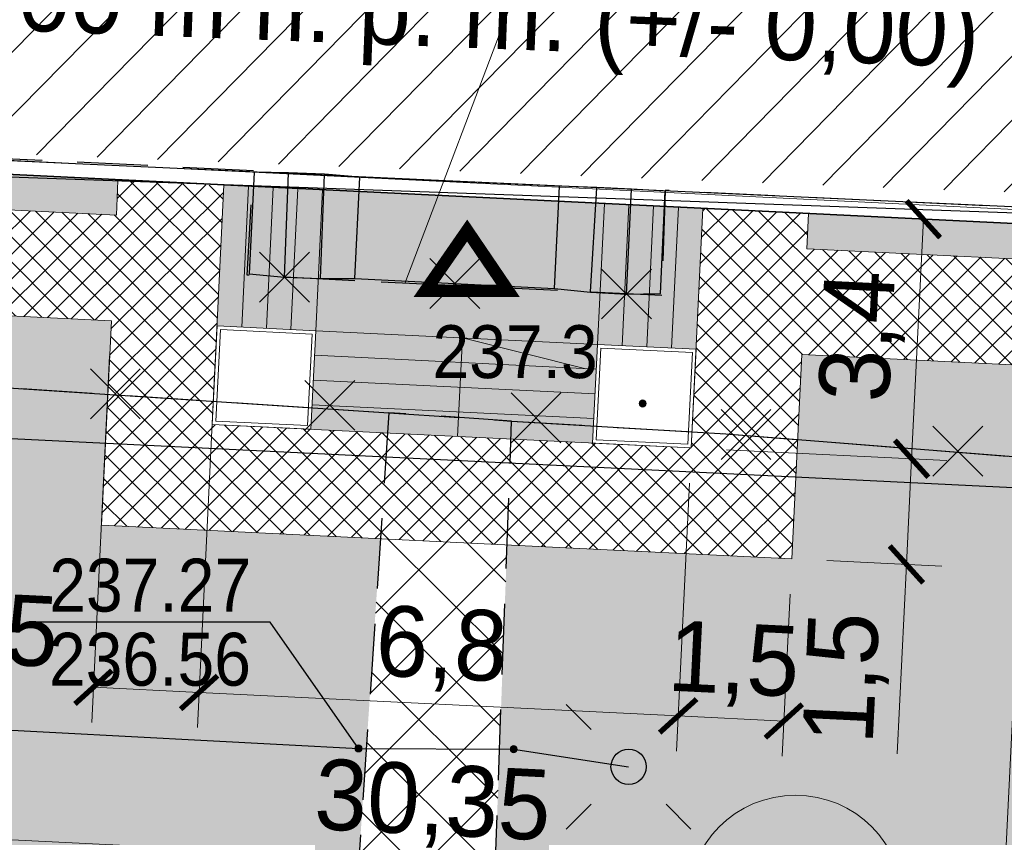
# Model space of a CAD drawing. Extents: x 40810 to 6568062, y -66833 to 5647073.
# Tile 12 of 32: x 6567786 to 6567800, y 5646964 to 5646976. Entities that reach past the tile are written whole.
import ezdxf
from ezdxf.enums import TextEntityAlignment as Align
from ezdxf.lldxf.tags import DXFTag

# ---------------------------------------------------------------- set-up
doc = ezdxf.new("R2010")
doc.units = 0
doc.header["$MEASUREMENT"] = 0
for name, pattern in [('DGN_STYLE_9021', [7.5, 3.75, 3.75]), ('KTCR02_05', [1.5, 1, -0.5]), ('PZAG_03_05', [9, 4.5, 4.5])]:
    doc.linetypes.add(name, pattern=pattern)
doc.layers.get('0').update_dxf_attribs({"linetype": 'CONTINUOUS'})
doc.layers.get('Defpoints').update_dxf_attribs({"linetype": 'CONTINUOUS'})
for name, color, linetype, lineweight in [('_Eko_deszczowka', 94, 'CONTINUOUS', 30), ('A_izolacja', 5, 'CONTINUOUS', 9), ('l.przerywana', 104, 'ICAD_ISO03W100', 5), ('l.widokowa', 140, 'CONTINUOUS', 15), ('szraf1', 8, 'CONTINUOUS', 5), ('wymiarowanie', 176, 'CONTINUOUS', 9)]:
    doc.layers.add(name, color=color, linetype=linetype, lineweight=lineweight)
for name, color, linetype in [('BDOT1', 7, 'CONTINUOUS'), ('D-opis', 104, 'CONTINUOUS'), ('EWID_BUD', 7, 'CONTINUOUS'), ('GESUT1', 7, 'CONTINUOUS'), ('PZAG', 7, 'CONTINUOUS'), ('Z-zielen', 62, 'CONTINUOUS')]:
    doc.layers.add(name, color=color, linetype=linetype)
doc.styles.get("Standard").update_dxf_attribs({"font": 'GOTHIC.TTF'})
doc.styles.add('STYLE-GEO_140', font='geo_140.shx', dxfattribs={"bigfont": 'geo_140big.shx'})
tags = doc.linetypes.add('ICAD_ISO03W100', pattern=[30, 12, -18]).pattern_tags.tags
tags[6:7] = [DXFTag(74, 4), DXFTag(75, 0), DXFTag(340, '0'), DXFTag(46, 1.0), DXFTag(50, 0.0), DXFTag(44, 0.0), DXFTag(45, 0.0)]
tags[4:5] = [DXFTag(74, 4), DXFTag(75, 0), DXFTag(340, '0'), DXFTag(46, 1.0), DXFTag(50, 0.0), DXFTag(44, 0.0), DXFTag(45, 0.0)]
doc.dimstyles.new('Skala 1-50', dxfattribs={"dimtxt": 1, "dimasz": 0.5, "dimexe": 0.5, "dimexo": 0.5, "dimgap": 0.2, "dimtad": 1, "dimtxsty": 'Standard', "dimblk": 'ARCHTICK', "dimcen": 0.5, "dimclrd": 256, "dimclre": 256, "dimadec": 0, "dimazin": 0, "dimtfac": 1, "dimtdec": 1, "dimtmove": 1, "dimatfit": 3, "dimldrblk": 'ARCHTICK', "dimfxl": 1, "dimlwd": -1, "dimlwe": -1, "dimarcsym": 0})
pattern_1 = [(45, (0, 0), (-0.1767766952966, 0.1767766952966), []), (135, (0, 0), (-0.1767766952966, -0.1767766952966), [])]
pattern_2 = [(228.0128, (0.72, 1), (-7.99999823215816, -9.00000134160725), [0.134536, -13.319088]), (184.9697, (0.63, 0.9), (12.00000105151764, 0.99999130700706), [0.230868, -22.855925]), (132.5104, (0.4, 0.88), (9.9999907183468, -11.0000086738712), [0.162788, -16.116032]), (267.2737, (0.01, 0.63), (0.9999960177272, 20.00000029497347), [0.210238, -20.813558]), (292.8337, (0, 0.42), (-5.00000990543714, 11.99999641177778), [0.206155, -20.409373]), (357.2737, (0.08, 0.23), (-20.00000029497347, 0.9999960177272), [0.210238, -20.813558]), (37.6942, (0.29, 0.22), (-13.00000734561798, -9.99999040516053), [0.278029, -27.524849]), (72.2553, (0.51, 0.39), (7.00001076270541, 21.99999623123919), [0.262488, -25.986321]), (121.4296, (0.59, 0.64), (-8.00000823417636, 12.99999503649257), [0.21095, -20.884073]), (175.2364, (0.48, 0.82), (11.0000009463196, -0.9999915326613), [0.240832, -11.800763]), (222.3974, (0.24, 0.84), (-12.00000735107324, -10.99999208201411), [0.311448, -30.833375]), (138.8141, (1, 0.62), (-7.0000029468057, 5.9999973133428), [0.106301, -10.523844]), (171.4692, (0.92, 0.69), (12.99999828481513, -2.0000079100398), [0.202237, -20.021511]), (225, (0.72, 0.72), (-2e-16, -1.00000030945), [0.141421, -1.272792]), (203.1986, (0.65, 0.84), (4.999999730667, 2.0000013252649), [0.076158, -7.539615]), (291.8014, (0.58, 0.81), (-0.9999999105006, 3.0000002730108), [0.107703, -5.277462]), (30.9638, (0.62, 0.71), (2.999998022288, 2.0000024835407), [0.174929, -5.656023]), (161.5651, (0.77, 0.8), (2.000000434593, -0.999998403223), [0.126491, -3.035787]), (16.3895, (0, 0.81), (10.00000219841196, 2.99999270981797), [0.1772, -17.542845]), (70.3462, (0.17, 0.86), (-3.99999524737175, -11.0000021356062), [0.148661, -14.717408]), (293.1986, (0.77, 1), (-2.0000013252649, 4.999999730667), [0.152315, -7.463458]), (343.6105, (0.83, 0.86), (-10.00000219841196, 2.99999270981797), [0.1772, -17.542845]), (339.444, (0, 0.19), (-5.0000018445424, 1.9999959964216), [0.17088, -8.373124]), (294.7751, (0.16, 0.13), (-4.99999218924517, 11.0000034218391), [0.143178, -14.174643]), (66.8014, (0.78, 0), (2.0000013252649, 4.999999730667), [0.152315, -7.463458]), (17.354, (0.84, 0.14), (-13.00000201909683, -3.9999945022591), [0.167631, -16.595424]), (69.444, (0.29, 0), (-1.9999959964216, -5.0000018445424), [0.08544, -8.458564]), (101.3099, (0.72, 0), (-0.9999976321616, 4.000000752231), [0.05099, -5.048029]), (165.9638, (0.71, 0.05), (3.00000054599, -0.999998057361), [0.206155, -3.91695]), (186.009, (0.51, 0.1), (9.99999975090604, 0.99999931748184), [0.19105, -18.913923]), (303.6901, (0.62, 0.62), (-1.000001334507, 1.999999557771), [0.144222, -3.461329]), (353.1572, (0.7, 0.5), (16.99999936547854, -2.00000799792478), [0.251794, -24.927563]), (60.9454, (0.95, 0.47), (-4.0000000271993, -7.0000003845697), [0.102956, -10.192674]), (90, (1, 0.56), (-1, 1), [0.06, -0.94]), (120.2564, (0.49, 0.13), (3.9999948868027, -7.00000245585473), [0.138924, -13.75352]), (48.0128, (0.42, 0.25), (7.99999823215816, 9.00000134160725), [0.269072, -13.184552]), (0, (0.6, 0.45), (1, 1), [0.26, -0.74]), (325.3048, (0.86, 0.45), (-9.9999942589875, 7.00000860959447), [0.158114, -15.653274]), (254.0546, (0.99, 0.36), (-0.9999998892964, -4.0000001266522), [0.145602, -7.134508]), (207.646, (0.95, 0.22), (-18.99999580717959, -10.00000771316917), [0.237065, -23.469474]), (175.4261, (0.74, 0.11), (-13.00000055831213, 0.99999480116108), [0.250799, -24.829074])]
pattern_3 = [(0, (0.04, 0.02), (0, 1), [0, -1]), (0, (0.36, 0.04), (0, 1), [0, -1]), (0, (0.18, 0.26), (0, 1), [0, -1]), (0, (0.4, 0.42), (0, 1), [0, -1]), (0, (0.14, 0.48), (0, 1), [0, -1]), (0, (0.22, 0.72), (0, 1), [0, -1]), (0, (0.08, 0.9), (0, 1), [0, -1]), (0, (0.4, 0.88), (0, 1), [0, -1]), (0, (0.64, 0.92), (0, 1), [0, -1]), (0, (0.76, 0.68), (0, 1), [0, -1]), (0, (0.96, 0.66), (0, 1), [0, -1]), (0, (0.96, 0.3), (0, 1), [0, -1]), (0, (0.78, 0.18), (0, 1), [0, -1]), (0, (0.5, 0.24), (0, 1), [0, -1]), (0, (0.68, 0.42), (0, 1), [0, -1]), (0, (0.5, 0.6), (0, 1), [0, -1]), (0, (0.92, 0.04), (0, 1), [0, -1])]

# ---------------------------------------------------------------- blocks, each defined once
blk = doc.blocks.new('DWG_H0_11')
at = {"layer": 'BDOT1', "linetype": 'Continuous'}
blk.add_hatch(color=7, dxfattribs=at).paths.add_polyline_path([(0.09, 0, 1), (-0.09, 0, 1)], flags=16)
at = {"layer": 'BDOT1', "color": 7, "linetype": 'Continuous'}
blk.add_lwpolyline([(0.09, 0, 1), (-0.09, 0, 1)], format="xyb", close=True, dxfattribs=at)
blk = doc.blocks.new('RTPW01_1')
at = {"layer": 'BDOT1', "color": 7, "linetype": 'Continuous'}
blk.add_circle((0, 0), 0.09, dxfattribs=at)
blk.add_blockref('DWG_H0_11', (0, 0), dxfattribs=at)
blk = doc.blocks.new('SUSM01_1')
at = {"layer": 'GESUT1', "color": 235, "linetype": 'Continuous'}
for p, q in [((-1.768, 1.768), (-1.061, 1.061)), ((1.768, 1.768), (1.061, 1.061)), ((-1.768, -1.768), (-1.061, -1.061)), ((1.768, -1.768), (1.061, -1.061))]:
    blk.add_line(p, q, dxfattribs=at)
blk.add_circle((0, 0), 0.5, dxfattribs=at)
blk = doc.blocks.new('DWG_H0_26')
at = {"layer": 'GESUT1', "linetype": 'Continuous'}
blk.add_hatch(color=230, dxfattribs=at).paths.add_polyline_path([(0.09, 0, 1), (-0.09, 0, 1)], flags=16)
at = {"layer": 'GESUT1', "color": 230, "linetype": 'Continuous'}
blk.add_lwpolyline([(0.09, 0, 1), (-0.09, 0, 1)], format="xyb", close=True, dxfattribs=at)
blk = doc.blocks.new('SUPS01_1')
at = {"layer": 'GESUT1', "color": 230, "linetype": 'Continuous'}
blk.add_circle((0, 0), 0.09, dxfattribs=at)
blk.add_blockref('DWG_H0_26', (0, 0), dxfattribs=at)
blk = doc.blocks.new('_ArchTick')
at = {"color": 0, "linetype": 'ByBlock', "const_width": 0.15}
blk.add_lwpolyline([(-0.5, -0.5), (0.5, 0.5)], dxfattribs=at)
blk = doc.blocks.new('*D203')
at = {"layer": 'Defpoints', "color": 0}
for p in [(6567798.09, 5646973.025), (6567800.564, 5646972.904), (6567796.86, 5646947.89)]:
    blk.add_point(p, dxfattribs=at)
at = {"layer": 'wymiarowanie'}
for p, q in [((6567798.59, 5646973.001), (6567801.063, 5646972.88)), ((6567797.359, 5646947.866), (6567799.833, 5646947.744))]:
    blk.add_line(p, q, dxfattribs=at)
at = {"layer": 'wymiarowanie', "color": 1}
blk.add_line((6567799.334, 5646947.769), (6567800.564, 5646972.904), dxfattribs=at)
at = {"layer": 'wymiarowanie', "color": 1, "linetype": 'Continuous', "xscale": 0.5, "yscale": 0.5, "zscale": 0.5}
for p, rotation in [((6567800.564, 5646972.904), 87.1980771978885), ((6567799.334, 5646947.769), 267.1980771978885)]:
    blk.add_blockref('_ArchTick', p, dxfattribs=dict(at, rotation=rotation))
at = {"layer": 'wymiarowanie', "color": 0, "linetype": 'Continuous', "insert": (6567799.179, 5646960.374), "char_height": 1, "attachment_point": 5, "rotation": 87.1981}
blk.add_mtext('25,17', dxfattribs=at)
blk = doc.blocks.new('*D250')
at = {"layer": 'Defpoints', "color": 0}
for p in [(6567795.834, 5646973.136), (6567795.668, 5646969.74), (6567798.792, 5646969.587)]:
    blk.add_point(p, dxfattribs=at)
at = {"layer": 'wymiarowanie'}
for p, q in [((6567796.334, 5646973.111), (6567799.458, 5646972.958)), ((6567798.959, 5646972.983), (6567798.792, 5646969.587)), ((6567796.167, 5646969.715), (6567799.292, 5646969.562))]:
    blk.add_line(p, q, dxfattribs=at)
at = {"layer": 'wymiarowanie', "linetype": 'Continuous', "xscale": 0.5, "yscale": 0.5, "zscale": 0.5}
for p, rotation in [((6567798.959, 5646972.983), 87.19838027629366), ((6567798.792, 5646969.587), 267.1983802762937)]:
    blk.add_blockref('_ArchTick', p, dxfattribs=dict(at, rotation=rotation))
at = {"layer": 'wymiarowanie', "color": 0, "linetype": 'Continuous', "insert": (6567798.105, 5646971.323), "char_height": 1, "attachment_point": 5, "rotation": 87.1984}
blk.add_mtext('3,4', dxfattribs=at)
blk = doc.blocks.new('*D251')
at = {"layer": 'Defpoints', "color": 0}
for p in [(6567795.668, 5646969.74), (6567797.093, 5646968.168), (6567798.719, 5646968.089)]:
    blk.add_point(p, dxfattribs=at)
at = {"layer": 'wymiarowanie'}
for p, q in [((6567796.167, 5646969.715), (6567799.292, 5646969.562)), ((6567798.792, 5646969.587), (6567798.719, 5646968.089)), ((6567797.592, 5646968.144), (6567799.219, 5646968.064)), ((6567798.719, 5646968.089), (6567798.588, 5646965.406))]:
    blk.add_line(p, q, dxfattribs=at)
at = {"layer": 'wymiarowanie', "linetype": 'Continuous', "xscale": 0.5, "yscale": 0.5, "zscale": 0.5}
for p, rotation in [((6567798.792, 5646969.587), 87.19838026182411), ((6567798.719, 5646968.089), 267.1983802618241)]:
    blk.add_blockref('_ArchTick', p, dxfattribs=dict(at, rotation=rotation))
at = {"layer": 'wymiarowanie', "color": 0, "linetype": 'Continuous', "insert": (6567797.878, 5646966.477), "char_height": 1, "attachment_point": 5, "rotation": 87.1984}
blk.add_mtext('1,5', dxfattribs=at)
blk = doc.blocks.new('*D256')
at = {"layer": 'Defpoints', "color": 0}
for p in [(6567787.446, 5646971.544), (6567788.945, 5646971.471), (6567788.69, 5646966.274)]:
    blk.add_point(p, dxfattribs=at)
at = {"layer": 'wymiarowanie'}
for p, q in [((6567787.422, 5646971.044), (6567787.168, 5646965.848)), ((6567788.92, 5646970.971), (6567788.666, 5646965.775)), ((6567787.192, 5646966.348), (6567788.69, 5646966.274))]:
    blk.add_line(p, q, dxfattribs=at)
at = {"layer": 'wymiarowanie', "linetype": 'Continuous', "xscale": 0.5, "yscale": 0.5, "zscale": 0.5}
for p, rotation in [((6567787.192, 5646966.348), 177.1980771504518), ((6567788.69, 5646966.274), 357.1980771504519)]:
    blk.add_blockref('_ArchTick', p, dxfattribs=dict(at, rotation=rotation))
at = {"layer": 'wymiarowanie', "color": 0, "linetype": 'Continuous', "insert": (6567785.758, 5646967.085), "char_height": 1, "attachment_point": 5, "rotation": 357.1981}
blk.add_mtext('1,5', dxfattribs=at)
blk = doc.blocks.new('*D257')
at = {"layer": 'Defpoints', "color": 0}
for p in [(6567788.945, 5646971.471), (6567795.668, 5646969.74), (6567795.482, 5646965.942)]:
    blk.add_point(p, dxfattribs=at)
at = {"layer": 'wymiarowanie'}
for p, q in [((6567788.92, 5646970.971), (6567788.666, 5646965.775)), ((6567795.644, 5646969.24), (6567795.458, 5646965.443)), ((6567788.69, 5646966.274), (6567795.482, 5646965.942))]:
    blk.add_line(p, q, dxfattribs=at)
at = {"layer": 'wymiarowanie', "linetype": 'Continuous', "xscale": 0.5, "yscale": 0.5, "zscale": 0.5}
for p, rotation in [((6567788.69, 5646966.274), 177.1980771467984), ((6567795.482, 5646965.942), 357.1980771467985)]:
    blk.add_blockref('_ArchTick', p, dxfattribs=dict(at, rotation=rotation))
at = {"layer": 'wymiarowanie', "color": 0, "linetype": 'Continuous', "insert": (6567792.124, 5646966.878), "char_height": 1, "attachment_point": 5, "rotation": 357.1981}
blk.add_mtext('6,8', dxfattribs=at)
blk = doc.blocks.new('*D258')
at = {"layer": 'Defpoints', "color": 0}
for p in [(6567795.668, 5646969.74), (6567797.093, 5646968.168), (6567796.98, 5646965.869)]:
    blk.add_point(p, dxfattribs=at)
at = {"layer": 'wymiarowanie'}
for p, q in [((6567795.644, 5646969.24), (6567795.458, 5646965.443)), ((6567797.068, 5646967.669), (6567796.956, 5646965.369)), ((6567795.482, 5646965.942), (6567796.98, 5646965.869))]:
    blk.add_line(p, q, dxfattribs=at)
at = {"layer": 'wymiarowanie', "linetype": 'Continuous', "xscale": 0.5, "yscale": 0.5, "zscale": 0.5}
for p, rotation in [((6567795.482, 5646965.942), 177.1980771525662), ((6567796.98, 5646965.869), 357.1980771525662)]:
    blk.add_blockref('_ArchTick', p, dxfattribs=dict(at, rotation=rotation))
at = {"layer": 'wymiarowanie', "color": 0, "linetype": 'Continuous', "insert": (6567796.268, 5646966.663), "char_height": 1, "attachment_point": 5, "rotation": 357.1981}
blk.add_mtext('1,5', dxfattribs=at)
blk = doc.blocks.new('*D273')
at = {"layer": 'Defpoints', "color": 0}
for p in [(6567777.266, 5646974.045), (6567807.581, 5646972.561), (6567807.12, 5646963.152)]:
    blk.add_point(p, dxfattribs=at)
at = {"layer": 'wymiarowanie'}
for p, q in [((6567777.241, 5646973.545), (6567776.781, 5646964.137)), ((6567807.556, 5646972.061), (6567807.096, 5646962.653)), ((6567776.805, 5646964.636), (6567807.12, 5646963.152))]:
    blk.add_line(p, q, dxfattribs=at)
at = {"layer": 'wymiarowanie', "linetype": 'Continuous', "xscale": 0.5, "yscale": 0.5, "zscale": 0.5}
for p, rotation in [((6567776.805, 5646964.636), 177.1980771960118), ((6567807.12, 5646963.152), 357.1980771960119)]:
    blk.add_blockref('_ArchTick', p, dxfattribs=dict(at, rotation=rotation))
at = {"layer": 'wymiarowanie', "color": 0, "linetype": 'Continuous', "insert": (6567792, 5646964.664), "char_height": 1, "attachment_point": 5, "rotation": 357.1981}
blk.add_mtext('30,35', dxfattribs=at)
blk = doc.blocks.new('*D306')
at = {"layer": 'Defpoints', "color": 0}
for p in [(6567735.332, 5646990.777), (6567796.86, 5646947.89)]:
    blk.add_point(p, dxfattribs=at)
at = {"layer": 'wymiarowanie'}
blk.add_line((6567786.464, 5646955.136), (6567735.332, 5646990.777), dxfattribs=at)
at = {"layer": 'wymiarowanie', "linetype": 'Continuous', "xscale": 0.5, "yscale": 0.5, "zscale": 0.5, "rotation": 145.122668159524}
blk.add_blockref('_ArchTick', (6567735.332, 5646990.777), dxfattribs=at)
at = {"layer": 'wymiarowanie', "color": 0, "linetype": 'Continuous', "insert": (6567785.805, 5646956.464), "char_height": 1, "attachment_point": 5, "rotation": 325.1227}
blk.add_mtext('R75', dxfattribs=at)

msp = doc.modelspace()

# ---------------------------------------------------------------- hatches: boundary and pattern name
at = {"layer": 'D-opis', "lineweight": 0}
h = msp.add_hatch(color=8, dxfattribs=at)
h.dxf.hatch_style = 1
h.paths.add_polyline_path([(6567793.072, 5646971.966), (6567792.491, 5646972.822), (6567791.898, 5646971.966)])
at = {"layer": 'szraf1', "true_color": 0xc7c8ca}
h = msp.add_hatch(dxfattribs=at)
h.set_pattern_fill('ANSI37', color=9, scale=2, style=0)
h.set_pattern_definition(pattern_1)
h.paths.add_polyline_path([(6567823.29, 5646949.789), (6567823.25, 5646947.076), (6567815.665, 5646947.38, 0.196657), (6567818.004, 5646952.37), (6567818.832, 5646976.873, 0.160815), (6567817.35, 5646983.958), (6567809.203, 5646997.768, 0.265433), (6567799.729, 5647003.178), (6567753.063, 5647002.39, 0.208172), (6567747.98, 5647000.075), (6567747.21, 5647008.79), (6567747.35, 5647008.792, 0.163859), (6567751.584, 5647007.366), (6567799.729, 5647008.178, -0.27448), (6567813.51, 5647000.308), (6567821.657, 5646986.499, -0.142644), (6567823.867, 5646977.829), (6567822.996, 5646952.047, 0.081845)])
at = {"layer": 'szraf1', "linetype": 'Continuous'}
h = msp.add_hatch(dxfattribs=at)
h.set_pattern_fill('ANSI37', color=40, scale=2, style=0)
h.set_pattern_definition(pattern_1)
h.paths.add_polyline_path([(6567813.016, 5646947.486), (6567815.626, 5646947.346, 0.207654), (6567818.004, 5646952.371), (6567818.87, 5646977.998, 0.142644), (6567817.35, 5646983.958), (6567812.57, 5646992.062), (6567801.529, 5646992.602, -0.395059), (6567800.578, 5646993.584), (6567800.416, 5647003.157), (6567796.416, 5647003.124), (6567796.572, 5646993.912, -0.419182), (6567795.572, 5646992.895), (6567776.232, 5646993.84), (6567775.17, 5646972.145), (6567787.446, 5646971.544), (6567787.305, 5646968.647), (6567797.093, 5646968.168), (6567797.235, 5646971.065), (6567815.626, 5646970.165, -0.399962), (6567817.053, 5646968.667), (6567816.505, 5646952.421, -0.299344)])
h.paths.add_polyline_path([(6567795.834, 5646973.136), (6567797.332, 5646973.062), (6567797.308, 5646972.563), (6567815.631, 5646971.666, 0.418657), (6567817.204, 5646973.114), (6567817.371, 5646978.049, 0.142644), (6567816.058, 5646983.196), (6567812.161, 5646989.802, 0.297098), (6567811.15, 5646990.629), (6567801.519, 5646991.101, 0.414214), (6567800.471, 5646990.151), (6567800.448, 5646989.679), (6567794.595, 5646989.966), (6567794.667, 5646991.436), (6567781.462, 5646992.082), (6567777.657, 5646992.268), (6567776.742, 5646973.57), (6567787.52, 5646973.042), (6567787.537, 5646973.529), (6567789.042, 5646973.456), (6567788.876, 5646970.072), (6567795.668, 5646969.74)], flags=16)
h = msp.add_hatch(dxfattribs=at)
h.set_pattern_fill('GRAVL1', color=256, style=0)
h.set_pattern_definition(pattern_2)
h.paths.add_polyline_path([(6567776.742, 5646973.57), (6567777.607, 5646991.24), (6567781.412, 5646991.053), (6567781.388, 5646990.554), (6567778.082, 5646990.716), (6567777.266, 5646974.045), (6567787.544, 5646973.542), (6567787.52, 5646973.042)])
h = msp.add_hatch(dxfattribs=at)
h.set_pattern_fill('GRAVL1', color=256, style=0)
h.set_pattern_definition(pattern_2)
h.paths.add_polyline_path([(6567797.308, 5646972.563), (6567797.332, 5646973.062), (6567807.581, 5646972.561), (6567808.4, 5646989.29), (6567800.448, 5646989.679), (6567800.473, 5646990.179), (6567808.923, 5646989.765), (6567808.056, 5646972.037)])
h = msp.add_hatch(dxfattribs=at)
h.set_pattern_fill('ANSI37', color=256, scale=6, style=0)
h.set_pattern_definition([(45, (0, 0), (-0.53033008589, 0.53033008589), []), (135, (0, 0), (-0.53033008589, -0.53033008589), [])])
h.paths.add_polyline_path([(6567793.056, 5646968.366), (6567791.261, 5646968.454), (6567790.19, 5646952.43), (6567790.19, 5646951.22), (6567790.12, 5646950.76), (6567787.55, 5646950.86), (6567787.535, 5646949.94), (6567790.368, 5646949.824), (6567790.31, 5646948.398), (6567791.866, 5646948.336), (6567791.86, 5646950.81), (6567792.44, 5646951.54)])
at = {"layer": 'wymiarowanie'}
h = msp.add_hatch(dxfattribs=at)
h.set_pattern_fill('ANSI31', color=256, scale=0.2, angle=0.5385, style=0)
h.set_pattern_definition([(45.5385, (6567928.101, 5646924.28844), (-0.4532128, 0.444773), [])])
h.paths.add_polyline_path([(6567788.543, 5646990.137), (6567778.272, 5646990.514), (6567777.475, 5646974.235), (6567807.453, 5646973.087), (6567808.262, 5646989.27), (6567800.654, 5646989.6), (6567800.372, 5646984.209), (6567788.346, 5646984.761)])
at = {"layer": 'wymiarowanie', "linetype": 'Continuous', "true_color": 0xc7c8ca}
msp.add_hatch(color=9, dxfattribs=at).paths.add_polyline_path([(6567795.834, 5646973.136), (6567789.042, 5646973.468), (6567788.945, 5646971.471), (6567790.343, 5646971.402), (6567790.274, 5646970.004), (6567794.27, 5646969.808), (6567794.338, 5646971.207), (6567795.736, 5646971.138)])
at = {"layer": 'Z-zielen', "linetype": 'Continuous'}
h = msp.add_hatch(dxfattribs=at)
h.set_pattern_fill('STIPPLE', color=256, style=0)
h.set_pattern_definition(pattern_3)
h.paths.add_polyline_path([(6567834.6, 5646957.495), (6567823.191, 5646957.827), (6567823.445, 5646965.336), (6567828.442, 5646965.168), (6567828.864, 5646977.66), (6567823.867, 5646977.829, 0.142655), (6567821.657, 5646986.499), (6567813.237, 5647000.769, 0.26076), (6567799.458, 5647008.176), (6567751.703, 5647007.367), (6567753.913, 5647007.405), (6567751.011, 5647008.834), (6567829.898, 5647009.741)])
h.paths.add_polyline_path([(6567821.79, 5646988.53), (6567828.8, 5646988.46), (6567828.94, 5647000.44), (6567821.94, 5647000.52)], flags=16)
h.paths.add_polyline_path([(6567821.94, 5647003.02), (6567820.471, 5647003.038), (6567820.304, 5646991.747), (6567818.548, 5646991.769), (6567820.448, 5646988.547), (6567821.79, 5646988.53)], flags=16)
h.paths.add_polyline_path([(6567829.53, 5646985.826, 1), (6567825.131, 5646985.826, 1)], flags=16)
h.paths.add_polyline_path([(6567821.94, 5647003.02), (6567825.04, 5647003.02), (6567825.04, 5647000.52), (6567821.94, 5647000.52)], flags=16)
edge = h.paths.add_edge_path()
edge.add_arc((6567747.432, 5647001.681), 7.112, 279.1409, 5.919, ccw=False)
edge.add_line((6567748.561, 5646994.662), (6567748.006, 5647000.103))
edge.add_arc((6567753.178, 5646995.4), 6.991, 91.0011, 137.7188, ccw=False)
edge.add_line((6567753.056, 5647002.39), (6567754.503, 5647002.414))
h = msp.add_hatch(dxfattribs=at)
h.set_pattern_fill('STIPPLE', color=256, style=0)
h.set_pattern_definition(pattern_3)
h.paths.add_polyline_path([(6567775.17, 5646972.145), (6567787.446, 5646971.544), (6567787.305, 5646968.647), (6567791.261, 5646968.454), (6567790.19, 5646952.48), (6567787.87, 5646952.48), (6567787.85, 5646951.258), (6567790.19, 5646951.22), (6567790.127, 5646950.807), (6567787.566, 5646950.859), (6567787.53, 5646949.942), (6567790.37, 5646949.88), (6567790.309, 5646948.376), (6567752.41, 5646949.92), (6567748.781, 5646991.01), (6567776.084, 5646990.814)])
h.paths.add_polyline_path([(6567769.49, 5646963.57), (6567769.69, 5646959.99), (6567765.56, 5646959.52), (6567765.45, 5646960.15), (6567761.58, 5646959.68), (6567760.64, 5646970.96), (6567765.29, 5646971.57), (6567766.05, 5646963.23)], flags=16)
h.paths.add_polyline_path([(6567790.48, 5646963.51), (6567784.64, 5646963.65), (6567784.66, 5646963.02), (6567781.15, 5646963.05), (6567781.14, 5646963.89), (6567777.12, 5646964.03), (6567777.02, 5646958.94), (6567780.99, 5646958.95), (6567781.01, 5646959.47), (6567784.58, 5646959.46), (6567784.6, 5646958.92), (6567788.13, 5646958.93), (6567790.42, 5646961)], flags=16)
h.paths.add_polyline_path([(6567759.25, 5646984.11), (6567759.54, 5646978.75), (6567766.72, 5646979.09), (6567766.46, 5646984.4)], flags=16)
h.paths.add_polyline_path([(6567774.68, 5646960.16), (6567767.82, 5646959.54), (6567767.72, 5646956.71), (6567774.51, 5646956.86)], flags=16)
h = msp.add_hatch(dxfattribs=at)
h.set_pattern_fill('STIPPLE', color=256, style=0)
h.set_pattern_definition([(0, (0.04, 0.02), (0, 1), [0, -1]), (0, (0.36, 0.04), (0, 1), [0, -1]), (0, (0.18, 0.26), (0, 1), [0, -1]), (0, (0.4, 0.42), (0, 1), [0, -1]), (0, (0.14, 0.48), (0, 1), [0, -1]), (0, (0.22, 0.72), (0, 1), [0, -1]), (0, (0.08, 0.9), (0, 1), [0, -1]), (0, (0.4, 0.88), (0, 1), [0, -1]), (0, (0.64, 0.92), (0, 1), [0, -1]), (0, (0.76, 0.68), (0, 1), [0, -1]), (0, (0.96, 0.66), (0, 1), [0, -1]), (0, (0.96, 0.3), (0, 1), [0, -1]), (0, (0.78, 0.18), (0, 1), [0, -1]), (0, (0.5, 0.24), (0, 1), [0, -1]), (0, (0.68, 0.42), (0, 1), [0, -1]), (0, (0.5, 0.6), (0, 1), [0, -1]), (0, (0.92, 0.04), (0, 1), [0, -1])])
h.paths.add_polyline_path([(6567793.056, 5646968.366), (6567797.093, 5646968.168), (6567797.235, 5646971.065), (6567815.626, 5646970.165), (6567815.219, 5646958.097), (6567816.695, 5646958.047), (6567816.505, 5646952.421, -0.299316), (6567813.016, 5646947.486), (6567791.866, 5646948.483), (6567791.958, 5646950.732), (6567792.44, 5646951.54)])

# ---------------------------------------------------------------- linework, layer by layer
at = {"lineweight": 5}
msp.add_circle((6567797.146, 5646963.288), 1.53, dxfattribs=at)
at = {"layer": '_Eko_deszczowka', "linetype": 'Continuous'}
msp.add_line((6567785.793, 5646969.887), (6567808.05, 5646968.798), dxfattribs=at)
at = {"layer": 'A_izolacja', "lineweight": 35}
msp.add_lwpolyline([(6567800.448, 5646989.679), (6567808.4, 5646989.29), (6567807.581, 5646972.561), (6567777.266, 5646974.045), (6567778.082, 5646990.716), (6567788.839, 5646990.189), (6567788.578, 5646984.869), (6567800.184, 5646984.284)], close=True, dxfattribs=at)
at = {"layer": 'BDOT1', "color": 7, "linetype": 'KTCR02_05'}
for points in [[(6567775.7, 5646971.27), (6567791.38, 5646970.24), (6567793.12, 5646970.12), (6567796.16, 5646969.94), (6567807.07, 5646969.08), (6567807.34, 5646972.81), (6567795.3, 5646973.39), (6567795.25, 5646971.9), (6567793.77, 5646971.97), (6567790.9, 5646972.11), (6567789.37, 5646972.19), (6567789.46, 5646973.67), (6567777.32, 5646974.25), (6567778.22, 5646990.51), (6567785.79, 5646990.17), (6567788.64, 5646989.99), (6567790.019, 5646989.932), (6567800.63, 5646989.45), (6567800.63, 5646990.6), (6567776.79, 5646991.74)], [(6567787.53, 5646949.94), (6567790.37, 5646949.88), (6567790.24, 5646946.69), (6567791.87, 5646946.65), (6567791.86, 5646950.81), (6567792.44, 5646951.54), (6567793.12, 5646970.12), (6567791.38, 5646970.24), (6567790.19, 5646952.43), (6567790.19, 5646951.22), (6567790.12, 5646950.76), (6567787.55, 5646950.86)]]:
    msp.add_lwpolyline(points, close=True, dxfattribs=at)
at = {"layer": 'BDOT1', "color": 7, "linetype": 'Continuous'}
msp.add_lwpolyline([(6567789.4, 5646972.21), (6567789.9, 5646972.16), (6567790.41, 5646972.14), (6567790.9, 5646972.14), (6567793.73, 5646972), (6567794.24, 5646971.95), (6567794.75, 5646971.92), (6567795.23, 5646971.93), (6567795.3, 5646973.38), (6567794.82, 5646973.41), (6567794.33, 5646973.43), (6567793.8, 5646973.45), (6567790.97, 5646973.58), (6567790.47, 5646973.62), (6567789.96, 5646973.64), (6567789.47, 5646973.65)], close=True, dxfattribs=at)
for points in [[(6567789.9, 5646972.162), (6567789.96, 5646973.638)], [(6567790.41, 5646972.142), (6567790.47, 5646973.618)], [(6567790.9, 5646972.14), (6567790.97, 5646973.58)], [(6567793.73, 5646972), (6567793.8, 5646973.45)], [(6567794.24, 5646971.952), (6567794.33, 5646973.428)], [(6567794.75, 5646971.922), (6567794.82, 5646973.408)]]:
    msp.add_lwpolyline(points, dxfattribs=at)
at = {"layer": 'BDOT1', "color": 7, "linetype": 'DGN_STYLE_9021'}
for points in [[(6567774.73, 5646971.38), (6567775.7, 5646971.27), (6567791.38, 5646970.24)], [(6567793.12, 5646970.12), (6567796.16, 5646969.94), (6567807.07, 5646969.08), (6567817.38, 5646968.22)]]:
    msp.add_lwpolyline(points, dxfattribs=at)
at = {"layer": 'D-opis', "color": 8, "lineweight": 0, "const_width": 0.177}
msp.add_lwpolyline([(6567793.072, 5646971.966), (6567792.491, 5646972.822), (6567791.898, 5646971.966)], close=True, dxfattribs=at)
at = {"layer": 'EWID_BUD', "color": 7, "linetype": 'Continuous'}
msp.add_lwpolyline([(6567777.37, 5646974.21), (6567807.41, 5646972.83), (6567808.19, 5646989.1), (6567800.63, 5646989.47), (6567800.36, 5646984.07), (6567792.27, 5646984.47), (6567789.72, 5646984.59), (6567788.37, 5646984.66), (6567788.63, 5646990), (6567785.79, 5646990.17), (6567778.23, 5646990.51)], close=True, dxfattribs=at)
at = {"layer": 'GESUT1', "color": 230, "linetype": 'Continuous'}
for points in [[(6567790.95, 5646965.48), (6567789.7, 5646967.27), (6567786.35, 5646967.27)], [(6567784.51, 5646965.82), (6567790.95, 5646965.48), (6567793.15, 5646965.47), (6567794.78, 5646965.22)]]:
    msp.add_lwpolyline(points, dxfattribs=at)
at = {"layer": 'l.przerywana', "color": 7}
msp.add_lwpolyline([(6567800.638, 5646989.47), (6567808.19, 5646989.1), (6567807.391, 5646972.77), (6567777.475, 5646974.235), (6567778.272, 5646990.506), (6567788.629, 5646989.999), (6567788.369, 5646984.679), (6567800.374, 5646984.074), (6567800.638, 5646989.47)], dxfattribs=at)
at = {"layer": 'l.widokowa', "color": 5, "linetype": 'Continuous'}
for p, q in [((6567787.52, 5646973.042), (6567787.537, 5646973.529)), ((6567797.308, 5646972.563), (6567797.332, 5646973.062))]:
    msp.add_line(p, q, dxfattribs=at)
at = {"layer": 'l.widokowa', "color": 5}
for p, q in [((6567797.308, 5646972.563), (6567815.631, 5646971.666)), ((6567797.235, 5646971.065), (6567815.626, 5646970.165))]:
    msp.add_line(p, q, dxfattribs=at)
for points in [[(6567787.446, 5646971.544), (6567775.17, 5646972.145), (6567776.232, 5646993.84)], [(6567787.52, 5646973.042), (6567776.742, 5646973.57), (6567777.657, 5646992.268)], [(6567789.042, 5646973.468), (6567788.876, 5646970.072), (6567795.668, 5646969.74), (6567795.834, 5646973.136)], [(6567789.392, 5646973.451), (6567789.294, 5646971.453)], [(6567789.742, 5646973.434), (6567789.644, 5646971.436)], [(6567790.091, 5646973.417), (6567789.993, 5646971.419)], [(6567790.441, 5646973.4), (6567790.343, 5646971.402), (6567794.338, 5646971.207), (6567794.436, 5646973.204)], [(6567794.688, 5646971.189), (6567794.785, 5646973.187)], [(6567795.037, 5646971.172), (6567795.135, 5646973.17)], [(6567795.387, 5646971.155), (6567795.485, 5646973.153)], [(6567787.446, 5646971.544), (6567787.305, 5646968.647), (6567797.093, 5646968.168), (6567797.235, 5646971.065)], [(6567790.326, 5646971.053), (6567794.321, 5646970.857)], [(6567790.309, 5646970.703), (6567794.304, 5646970.507)], [(6567790.292, 5646970.353), (6567794.287, 5646970.158)]]:
    msp.add_lwpolyline(points, dxfattribs=at)
for points in [[(6567790.343, 5646971.402), (6567788.945, 5646971.471), (6567788.876, 5646970.072), (6567790.274, 5646970.004)], [(6567790.291, 5646971.355), (6567788.992, 5646971.418), (6567788.929, 5646970.12), (6567790.227, 5646970.056)], [(6567794.338, 5646971.207), (6567795.736, 5646971.138), (6567795.668, 5646969.74), (6567794.27, 5646969.808)], [(6567794.386, 5646971.154), (6567795.684, 5646971.091), (6567795.621, 5646969.792), (6567794.322, 5646969.856)]]:
    msp.add_lwpolyline(points, close=True, dxfattribs=at)
at = {"layer": 'PZAG', "color": 191, "linetype": 'PZAG_03_05'}
msp.add_lwpolyline([(6567752.96, 5647032.39), (6567757.87, 5646974.96), (6567757.87, 5646974.59), (6567831.71, 5646971.95)], dxfattribs=at)
at = {"layer": 'wymiarowanie', "linetype": 'Continuous'}
msp.add_line((6567794.256, 5646979.055), (6567791.606, 5646972.072), dxfattribs=at)
at = {"layer": 'wymiarowanie', "color": 1, "linetype": 'Continuous'}
for p, q in [((6567789.546, 5646972.514), (6567790.254, 5646971.806)), ((6567789.546, 5646971.806), (6567790.254, 5646972.514)), ((6567791.961, 5646972.424), (6567792.669, 5646971.716)), ((6567791.961, 5646971.716), (6567792.669, 5646972.424)), ((6567794.397, 5646972.276), (6567795.104, 5646971.568)), ((6567794.397, 5646971.568), (6567795.104, 5646972.276)), ((6567787.149, 5646970.861), (6567787.856, 5646970.154)), ((6567787.149, 5646970.154), (6567787.856, 5646970.861)), ((6567790.191, 5646970.698), (6567790.898, 5646969.991)), ((6567790.191, 5646969.991), (6567790.898, 5646970.698)), ((6567793.113, 5646970.52), (6567793.82, 5646969.813)), ((6567793.113, 5646969.813), (6567793.82, 5646970.52)), ((6567796.09, 5646970.285), (6567796.797, 5646969.578)), ((6567796.09, 5646969.578), (6567796.797, 5646970.285)), ((6567799.095, 5646970.048), (6567799.802, 5646969.341)), ((6567799.095, 5646969.341), (6567799.802, 5646970.048))]:
    msp.add_line(p, q, dxfattribs=at)
at = {"layer": 'wymiarowanie'}
for q in [(6567792.355, 5646969.902), (6567794.171, 5646970.861)]:
    msp.add_line((6567792.424, 5646971.3), q, dxfattribs=at)
msp.add_lwpolyline([(6567787.544, 5646973.542), (6567777.266, 5646974.045), (6567778.084, 5646990.774)], dxfattribs=at)

# ---------------------------------------------------------------- block references
at = {"layer": 'BDOT1', "color": 7, "linetype": 'Continuous', "xscale": 0.5, "yscale": 0.5, "zscale": 0.5}
msp.add_blockref('RTPW01_1', (6567794.98, 5646970.37), dxfattribs=at)
at = {"layer": 'GESUT1', "color": 235, "linetype": 'Continuous', "xscale": 0.5, "yscale": 0.5, "zscale": 0.5}
msp.add_blockref('SUSM01_1', (6567794.78, 5646965.22), dxfattribs=at)
at = {"layer": 'GESUT1', "color": 230, "linetype": 'Continuous', "xscale": 0.5, "yscale": 0.5, "zscale": 0.5}
for p in [(6567790.95, 5646965.48), (6567793.15, 5646965.47)]:
    msp.add_blockref('SUPS01_1', p, dxfattribs=at)

# ---------------------------------------------------------------- texts
at = {"layer": 'BDOT1', "color": 7, "linetype": 'Continuous', "style": 'STYLE-GEO_140', "width": 0.93328}
msp.add_text('237.3', height=0.75, dxfattribs=at).set_placement((6567793.17, 5646971.105), align=Align.MIDDLE_CENTER)
at = {"layer": 'D-opis', "color": 7, "linetype": 'ByBlock', "insert": (6567779.35, 5646976.92), "char_height": 1, "width": 26.15715, "attachment_point": 1, "rotation": 357.7934}
msp.add_mtext('{\\fCentury Gothic|b0|i0|c238|p34;PPP = 238,00 m n. p. m. (+/- 0,00)}', dxfattribs=at)
at = {"layer": 'GESUT1', "color": 230, "linetype": 'Continuous', "style": 'STYLE-GEO_140', "width": 0.93336}
for s, p in [('237.27', (6567789.429, 5646967.42)), ('236.56', (6567789.425, 5646966.37))]:
    msp.add_text(s, height=0.75, dxfattribs=at).set_placement(p, align=Align.RIGHT)

# ---------------------------------------------------------------- dimensions: what is measured, and where the dimension line sits
at = {"layer": 'wymiarowanie', "color": 1, "linetype": 'Continuous'}
dim = msp.add_radius_dim(center=(6567796.86, 5646947.89), mpoint=(6567735.332, 5646990.777), dimstyle='Skala 1-50', dxfattribs=at)
dim.commit()
dim.dimension.update_dxf_attribs({"geometry": '*D306', "text_midpoint": (6567781.4, 5646950.145), "dimtype": 164})
at = {"layer": 'wymiarowanie', "linetype": 'Continuous'}
for p1, p2, distance, picture, middle in [((6567777.266, 5646974.045), (6567807.581, 5646972.561), -9.42, '*D273', (6567792, 5646964.664)), ((6567795.834, 5646973.136), (6567795.668, 5646969.74), 3.128, '*D250', (6567798.105, 5646971.323))]:
    dim = msp.add_aligned_dim(p1=p1, p2=p2, distance=distance, dimstyle='Skala 1-50', dxfattribs=at)
    dim.commit()
    dim.dimension.update_dxf_attribs({"geometry": picture, "text_midpoint": middle})
at = {"layer": 'wymiarowanie', "color": 1, "linetype": 'Continuous'}
dim = msp.add_aligned_dim(p1=(6567796.86, 5646947.89), p2=(6567798.09, 5646973.025), distance=-2.477, dimstyle='Skala 1-50', override={"dimclrd": 1, "dimtmove": 2}, dxfattribs=at)
dim.commit()
dim.dimension.update_dxf_attribs({"geometry": '*D203', "text_midpoint": (6567799.179, 5646960.374)})
at = {"layer": 'wymiarowanie', "linetype": 'Continuous'}
for base, p1, p2, angle, picture, middle, dimtype in [((6567788.69, 5646966.274), (6567787.446, 5646971.544), (6567788.945, 5646971.471), 357.1981, '*D256', (6567785.721, 5646966.327), 161), ((6567798.719, 5646968.089), (6567795.668, 5646969.74), (6567797.093, 5646968.168), 267.1984, '*D251', (6567798.637, 5646966.439), 160), ((6567796.98, 5646965.869), (6567795.668, 5646969.74), (6567797.093, 5646968.168), 357.1981, '*D258', (6567796.231, 5646965.905), 160)]:
    dim = msp.add_linear_dim(base=base, p1=p1, p2=p2, angle=angle, dimstyle='Skala 1-50', dxfattribs=at)
    dim.commit()
    dim.dimension.update_dxf_attribs({"geometry": picture, "text_midpoint": middle, "dimtype": dimtype})
dim = msp.add_linear_dim(base=(6567795.482, 5646965.942), p1=(6567788.945, 5646971.471), p2=(6567795.668, 5646969.74), angle=357.1981, dimstyle='Skala 1-50', dxfattribs=at)
dim.commit()
dim.dimension.update_dxf_attribs({"geometry": '*D257', "text_midpoint": (6567792.124, 5646966.878)})

doc.saveas('drawing.dxf')
